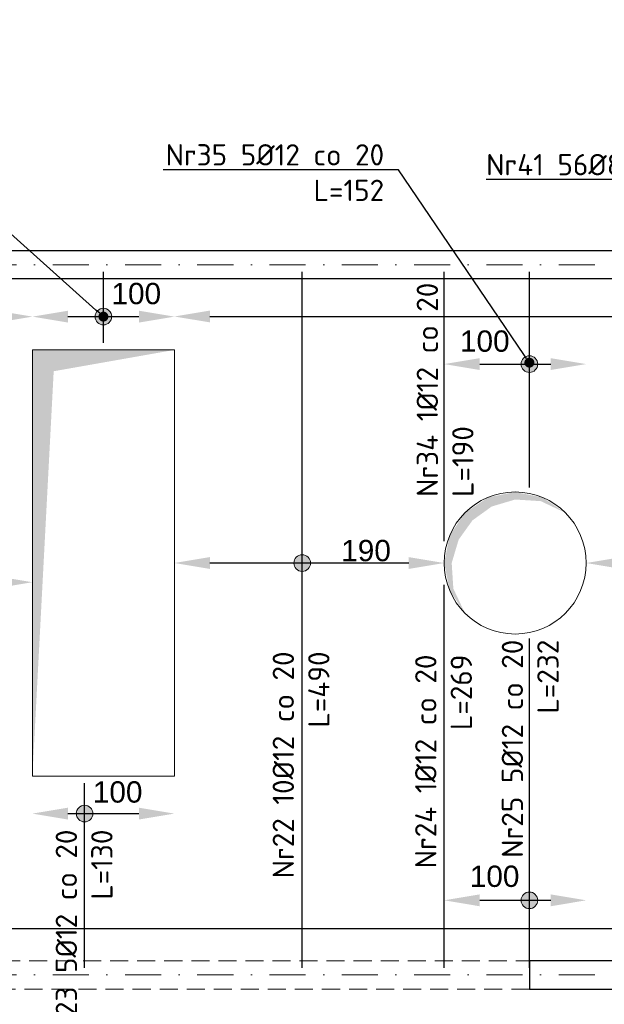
# Model space of a CAD drawing. Header units: millimetres. Extents: x -81893328 to 44149, y -26843406 to 95443303.
# Tile 29 of 100: x 28082 to 28494, y -4595 to -3902. Entities that reach past the tile are written whole.
import ezdxf
from ezdxf import colors
from ezdxf.entities.mleader import LeaderData, LeaderLine
from ezdxf.math import Vec2, Vec3

# ---------------------------------------------------------------- set-up
doc = ezdxf.new("R2010")
doc.units = ezdxf.units.MM
doc.linetypes.add('DASHDOTX2', pattern=[50.8, 25.4, -12.7, 0, -12.7])
doc.linetypes.add('DASHED', pattern=[19.05, 12.7, -6.35])
for name, color, linetype, lineweight in [('aRMZ - opisy', 7, 'Continuous', 5), ('aRMZ - osie', 2, 'DASHDOTX2', 5), ('aRMZ - wymiarowanie', 4, 'Continuous', 13), ('gruba', 92, 'Continuous', 30), ('kRMZ - nadproża monolityczne', 1, 'DASHED', 5), ('kRMZ - otwory', 251, 'Continuous', 5), ('kRMZ - ściany nośne', 5, 'Continuous', 30)]:
    doc.layers.add(name, color=color, linetype=linetype, lineweight=lineweight)
doc.styles.add('1-100 2', font='arial.ttf', dxfattribs={"height": 15})
doc.styles.add('1-100 RM', font='isocpeur.ttf', dxfattribs={"height": 20})
doc.dimstyles.new('1-100', dxfattribs={"dimtxt": 15, "dimasz": 2.5, "dimexe": 1.25, "dimexo": 0.625, "dimgap": 1, "dimtad": 1, "dimdec": 0, "dimtxsty": '1-100 2', "dimblk": 'ZNACZKI', "dimcen": 2, "dimdle": 5, "dimse1": 1, "dimse2": 1, "dimclrd": 7, "dimclrt": 7, "dimadec": 0, "dimazin": 0, "dimtfac": 1, "dimtdec": 0, "dimtix": 1, "dimtmove": 1, "dimatfit": 3, "dimldrblk": 'ZNACZKI', "dimfxl": 1, "dimarcsym": 0})
doc.dimstyles.new('wymiarowanie prętów 1-100', dxfattribs={"dimtxt": 15, "dimasz": 25, "dimexe": 1.25, "dimexo": 0.625, "dimgap": 1, "dimtad": 1, "dimdec": 0, "dimtxsty": '1-100 2', "dimcen": 2, "dimdle": 5, "dimse1": 1, "dimse2": 1, "dimclrd": 7, "dimclrt": 7, "dimadec": 0, "dimazin": 0, "dimtfac": 1, "dimtdec": 0, "dimtix": 1, "dimtmove": 1, "dimatfit": 3, "dimldrblk": 'ZNACZKI', "dimfxl": 1, "dimarcsym": 0})

# ---------------------------------------------------------------- blocks, each defined once
blk = doc.blocks.new('ZNACZKI')
for p, q in [((0, 2.131), (0, -2.131)), ((1.507, 1.507), (-1.507, -1.507)), ((-2.131, 0), (2.131, 0))]:
    blk.add_line(p, q)
blk = doc.blocks.new('*D919')
at = {"layer": 'aRMZ - wymiarowanie', "color": 7, "lineweight": -2, "ltscale": 2, "transparency": 16777216}
blk.add_line((27693.94, -3767.37), (28588.94, -3767.37), dxfattribs=at)
at = {"layer": 'Defpoints', "color": 0, "ltscale": 2, "transparency": 16777216}
for p in [(28591.44, -3767.37), (27691.44, -4049.24), (28591.44, -4049.24)]:
    blk.add_point(p, dxfattribs=at)
at = {"layer": 'aRMZ - wymiarowanie', "color": 7, "lineweight": -2, "ltscale": 2, "transparency": 16777216, "xscale": 2.5, "yscale": 2.5, "zscale": 2.5, "rotation": 180}
blk.add_blockref('ZNACZKI', (27691.44, -3767.37), dxfattribs=at)
at = {"layer": 'aRMZ - wymiarowanie', "color": 7, "lineweight": -2, "ltscale": 2, "transparency": 16777216, "xscale": 2.5, "yscale": 2.5, "zscale": 2.5}
blk.add_blockref('ZNACZKI', (28591.44, -3767.37), dxfattribs=at)
at = {"layer": 'aRMZ - wymiarowanie', "color": 7, "ltscale": 2, "transparency": 16777216, "insert": (28141.44, -3758.71), "char_height": 15, "attachment_point": 5, "style": '1-100 2'}
blk.add_mtext('900', dxfattribs=at)
blk = doc.blocks.new('*D900')
at = {"layer": 'aRMZ - wymiarowanie', "color": 7, "lineweight": -2, "ltscale": 2, "transparency": 16777216}
blk.add_line((27703.94, -4945.87), (28578.94, -4945.87), dxfattribs=at)
at = {"layer": 'Defpoints', "color": 0, "ltscale": 2, "transparency": 16777216}
for p in [(27701.44, -4564.24), (28581.44, -4564.24), (28581.44, -4945.87)]:
    blk.add_point(p, dxfattribs=at)
at = {"layer": 'aRMZ - wymiarowanie', "color": 7, "lineweight": -2, "ltscale": 2, "transparency": 16777216, "xscale": 2.5, "yscale": 2.5, "zscale": 2.5, "rotation": 180}
blk.add_blockref('ZNACZKI', (27701.44, -4945.87), dxfattribs=at)
at = {"layer": 'aRMZ - wymiarowanie', "color": 7, "lineweight": -2, "ltscale": 2, "transparency": 16777216, "xscale": 2.5, "yscale": 2.5, "zscale": 2.5}
blk.add_blockref('ZNACZKI', (28581.44, -4945.87), dxfattribs=at)
at = {"layer": 'aRMZ - wymiarowanie', "color": 7, "ltscale": 2, "transparency": 16777216, "insert": (28141.44, -4937.21), "char_height": 15, "attachment_point": 5, "style": '1-100 2'}
blk.add_mtext('880', dxfattribs=at)
blk = doc.blocks.new('*D906')
at = {"layer": 'aRMZ - wymiarowanie', "color": 7, "lineweight": -2, "ltscale": 2, "transparency": 16777216}
blk.add_line((27683.94, -4973.29), (29798.94, -4973.29), dxfattribs=at)
at = {"layer": 'Defpoints', "color": 0, "ltscale": 2, "transparency": 16777216}
for p in [(27681.44, -4584.24), (29801.44, -4584.24), (29801.44, -4973.29)]:
    blk.add_point(p, dxfattribs=at)
at = {"layer": 'aRMZ - wymiarowanie', "color": 7, "lineweight": -2, "ltscale": 2, "transparency": 16777216, "xscale": 2.5, "yscale": 2.5, "zscale": 2.5, "rotation": 180}
blk.add_blockref('ZNACZKI', (27681.44, -4973.29), dxfattribs=at)
at = {"layer": 'aRMZ - wymiarowanie', "color": 7, "lineweight": -2, "ltscale": 2, "transparency": 16777216, "xscale": 2.5, "yscale": 2.5, "zscale": 2.5}
blk.add_blockref('ZNACZKI', (29801.44, -4973.29), dxfattribs=at)
at = {"layer": 'aRMZ - wymiarowanie', "color": 7, "ltscale": 2, "transparency": 16777216, "insert": (28741.44, -4964.63), "char_height": 15, "attachment_point": 5, "style": '1-100 2'}
blk.add_mtext('2120', dxfattribs=at)
blk = doc.blocks.new('*D912')
at = {"layer": 'aRMZ - wymiarowanie', "color": 7, "lineweight": -2, "ltscale": 2, "transparency": 16777216}
blk.add_line((27703.94, -3742.42), (28578.94, -3742.42), dxfattribs=at)
at = {"layer": 'Defpoints', "color": 0, "ltscale": 2, "transparency": 16777216}
for p in [(28581.44, -3742.42), (27701.44, -4084.24), (28581.44, -4084.24)]:
    blk.add_point(p, dxfattribs=at)
at = {"layer": 'aRMZ - wymiarowanie', "color": 7, "lineweight": -2, "ltscale": 2, "transparency": 16777216, "xscale": 2.5, "yscale": 2.5, "zscale": 2.5, "rotation": 180}
blk.add_blockref('ZNACZKI', (27701.44, -3742.42), dxfattribs=at)
at = {"layer": 'aRMZ - wymiarowanie', "color": 7, "lineweight": -2, "ltscale": 2, "transparency": 16777216, "xscale": 2.5, "yscale": 2.5, "zscale": 2.5}
blk.add_blockref('ZNACZKI', (28581.44, -3742.42), dxfattribs=at)
at = {"layer": 'aRMZ - wymiarowanie', "color": 7, "ltscale": 2, "transparency": 16777216, "insert": (28141.44, -3733.76), "char_height": 15, "attachment_point": 5, "style": '1-100 2'}
blk.add_mtext('880', dxfattribs=at)
blk = doc.blocks.new('*D918')
at = {"layer": 'aRMZ - wymiarowanie', "color": 7, "lineweight": -2, "ltscale": 2, "transparency": 16777216}
blk.add_line((27683.94, -3714.81), (29798.94, -3714.81), dxfattribs=at)
at = {"layer": 'Defpoints', "color": 0, "ltscale": 2, "transparency": 16777216}
for p in [(29801.44, -3714.81), (27681.44, -4064.24), (29801.44, -4064.24)]:
    blk.add_point(p, dxfattribs=at)
at = {"layer": 'aRMZ - wymiarowanie', "color": 7, "lineweight": -2, "ltscale": 2, "transparency": 16777216, "xscale": 2.5, "yscale": 2.5, "zscale": 2.5, "rotation": 180}
blk.add_blockref('ZNACZKI', (27681.44, -3714.81), dxfattribs=at)
at = {"layer": 'aRMZ - wymiarowanie', "color": 7, "lineweight": -2, "ltscale": 2, "transparency": 16777216, "xscale": 2.5, "yscale": 2.5, "zscale": 2.5}
blk.add_blockref('ZNACZKI', (29801.44, -3714.81), dxfattribs=at)
at = {"layer": 'aRMZ - wymiarowanie', "color": 7, "ltscale": 2, "transparency": 16777216, "insert": (28741.44, -3706.16), "char_height": 15, "attachment_point": 5, "style": '1-100 2'}
blk.add_mtext('2120', dxfattribs=at)
blk = doc.blocks.new('*D927')
at = {"layer": 'aRMZ - wymiarowanie', "color": 7, "lineweight": -2, "ltscale": 2, "transparency": 16777216}
blk.add_line((27843.94, -4919.09), (28438.94, -4919.09), dxfattribs=at)
at = {"layer": 'Defpoints', "color": 0, "ltscale": 2, "transparency": 16777216}
for p in [(27841.44, -4584.24), (28441.44, -4584.24), (28441.44, -4919.09)]:
    blk.add_point(p, dxfattribs=at)
at = {"layer": 'aRMZ - wymiarowanie', "color": 7, "lineweight": -2, "ltscale": 2, "transparency": 16777216, "xscale": 2.5, "yscale": 2.5, "zscale": 2.5, "rotation": 180}
blk.add_blockref('ZNACZKI', (27841.44, -4919.09), dxfattribs=at)
at = {"layer": 'aRMZ - wymiarowanie', "color": 7, "lineweight": -2, "ltscale": 2, "transparency": 16777216, "xscale": 2.5, "yscale": 2.5, "zscale": 2.5}
blk.add_blockref('ZNACZKI', (28441.44, -4919.09), dxfattribs=at)
at = {"layer": 'aRMZ - wymiarowanie', "color": 7, "ltscale": 2, "transparency": 16777216, "insert": (28141.44, -4910.44), "char_height": 15, "attachment_point": 5, "style": '1-100 2'}
blk.add_mtext('600', dxfattribs=at)
blk = doc.blocks.new('*D928')
at = {"layer": 'aRMZ - wymiarowanie', "color": 7, "lineweight": -2, "ltscale": 2, "transparency": 16777216}
blk.add_line((28443.94, -4919.09), (28758.94, -4919.09), dxfattribs=at)
at = {"layer": 'Defpoints', "color": 0, "ltscale": 2, "transparency": 16777216}
for p in [(28441.44, -4584.24), (28761.44, -4584.24), (28761.44, -4919.09)]:
    blk.add_point(p, dxfattribs=at)
at = {"layer": 'aRMZ - wymiarowanie', "color": 7, "lineweight": -2, "ltscale": 2, "transparency": 16777216, "xscale": 2.5, "yscale": 2.5, "zscale": 2.5, "rotation": 180}
blk.add_blockref('ZNACZKI', (28441.44, -4919.09), dxfattribs=at)
at = {"layer": 'aRMZ - wymiarowanie', "color": 7, "lineweight": -2, "ltscale": 2, "transparency": 16777216, "xscale": 2.5, "yscale": 2.5, "zscale": 2.5}
blk.add_blockref('ZNACZKI', (28761.44, -4919.09), dxfattribs=at)
at = {"layer": 'aRMZ - wymiarowanie', "color": 7, "ltscale": 2, "transparency": 16777216, "insert": (28601.44, -4910.43), "char_height": 15, "attachment_point": 5, "style": '1-100 2'}
blk.add_mtext('320', dxfattribs=at)
blk = doc.blocks.new('*D973')
at = {"layer": 'aRMZ - wymiarowanie', "color": 7, "lineweight": -2, "ltscale": 2, "transparency": 16777216}
blk.add_line((28356.44, -4284.24), (28216.44, -4284.24), dxfattribs=at)
at = {"layer": 'aRMZ - wymiarowanie', "color": 7, "ltscale": 2, "transparency": 16777216}
for points in [[(28216.44, -4280.08), (28216.44, -4288.41), (28191.44, -4284.24)], [(28356.44, -4280.08), (28356.44, -4288.41), (28381.44, -4284.24)]]:
    blk.add_solid(points, dxfattribs=at)
at = {"layer": 'Defpoints', "color": 0, "ltscale": 2, "transparency": 16777216}
for p in [(28191.44, -4284.24), (28191.44, -4284.24), (28381.44, -4284.24)]:
    blk.add_point(p, dxfattribs=at)
at = {"layer": 'aRMZ - wymiarowanie', "color": 7, "ltscale": 2, "transparency": 16777216, "insert": (28326.41, -4275.58), "char_height": 15, "attachment_point": 5, "style": '1-100 2'}
blk.add_mtext('190', dxfattribs=at)
blk = doc.blocks.new('*D978')
at = {"layer": 'aRMZ - wymiarowanie', "color": 7, "lineweight": -2, "ltscale": 2, "transparency": 16777216}
blk.add_line((27726.44, -4541.64), (29756.44, -4541.64), dxfattribs=at)
at = {"layer": 'aRMZ - wymiarowanie', "color": 7, "ltscale": 2, "transparency": 16777216}
for points in [[(27726.44, -4537.48), (27726.44, -4545.81), (27701.44, -4541.64)], [(29756.44, -4537.48), (29756.44, -4545.81), (29781.44, -4541.64)]]:
    blk.add_solid(points, dxfattribs=at)
at = {"layer": 'Defpoints', "color": 0, "ltscale": 2, "transparency": 16777216}
for p in [(29781.44, -4541.64), (27701.44, -4551.73), (29781.44, -4557.42)]:
    blk.add_point(p, dxfattribs=at)
at = {"layer": 'aRMZ - wymiarowanie', "color": 7, "ltscale": 2, "transparency": 16777216, "insert": (28643.36, -4532.98), "char_height": 15, "attachment_point": 5, "style": '1-100 2'}
blk.add_mtext('2080', dxfattribs=at)
blk = doc.blocks.new('_Dot')
at = {"color": 0, "linetype": 'ByBlock', "lineweight": -2}
blk.add_line((-0.5, 0), (-1, 0), dxfattribs=at)
at = {"color": 0, "linetype": 'ByBlock', "const_width": 0.5}
blk.add_lwpolyline([(-0.25, 0, 1), (0.25, 0, 1)], format="xyb", close=True, dxfattribs=at)
blk = doc.blocks.new('*D979')
at = {"layer": 'aRMZ - wymiarowanie', "color": 7, "lineweight": -2, "ltscale": 2, "transparency": 16777216}
blk.add_line((28216.44, -4110.69), (29295.19, -4110.69), dxfattribs=at)
at = {"layer": 'aRMZ - wymiarowanie', "color": 7, "ltscale": 2, "transparency": 16777216}
for points in [[(28216.44, -4106.52), (28216.44, -4114.85), (28191.44, -4110.69)], [(29295.19, -4106.52), (29295.19, -4114.85), (29320.19, -4110.69)]]:
    blk.add_solid(points, dxfattribs=at)
at = {"layer": 'Defpoints', "color": 0, "ltscale": 2, "transparency": 16777216}
for p in [(29320.19, -4106.75), (29320.19, -4110.69), (28191.44, -4134.24)]:
    blk.add_point(p, dxfattribs=at)
at = {"layer": 'aRMZ - wymiarowanie', "color": 7, "ltscale": 2, "transparency": 16777216, "insert": (28836.22, -4102.03), "char_height": 15, "attachment_point": 5, "style": '1-100 2'}
blk.add_mtext('1129', dxfattribs=at)
blk = doc.blocks.new('*D980')
at = {"layer": 'aRMZ - wymiarowanie', "color": 7, "lineweight": -2, "ltscale": 2, "transparency": 16777216}
blk.add_line((28406.44, -4521.72), (28456.44, -4521.72), dxfattribs=at)
at = {"layer": 'aRMZ - wymiarowanie', "color": 7, "ltscale": 2, "transparency": 16777216}
for points in [[(28406.44, -4517.55), (28406.44, -4525.89), (28381.44, -4521.72)], [(28456.44, -4517.55), (28456.44, -4525.89), (28481.44, -4521.72)]]:
    blk.add_solid(points, dxfattribs=at)
at = {"layer": 'Defpoints', "color": 0, "ltscale": 2, "transparency": 16777216}
for p in [(28481.44, -4284.24), (28381.44, -4399.17), (28481.44, -4521.72)]:
    blk.add_point(p, dxfattribs=at)
at = {"layer": 'aRMZ - wymiarowanie', "color": 7, "ltscale": 2, "transparency": 16777216, "insert": (28416.96, -4504.89), "char_height": 15, "attachment_point": 5, "style": '1-100 2'}
blk.add_mtext('100', dxfattribs=at)
blk = doc.blocks.new('*D981')
at = {"layer": 'aRMZ - wymiarowanie', "color": 7, "lineweight": -2, "ltscale": 2, "transparency": 16777216}
blk.add_line((28406.44, -4144.21), (28456.44, -4144.21), dxfattribs=at)
at = {"layer": 'aRMZ - wymiarowanie', "color": 7, "ltscale": 2, "transparency": 16777216}
for points in [[(28406.44, -4140.04), (28406.44, -4148.38), (28381.44, -4144.21)], [(28456.44, -4140.04), (28456.44, -4148.38), (28481.44, -4144.21)]]:
    blk.add_solid(points, dxfattribs=at)
at = {"layer": 'Defpoints', "color": 0, "ltscale": 2, "transparency": 16777216}
for p in [(28481.44, -4144.21), (28381.44, -4284.24), (28481.44, -4284.24)]:
    blk.add_point(p, dxfattribs=at)
at = {"layer": 'aRMZ - wymiarowanie', "color": 7, "ltscale": 2, "transparency": 16777216, "insert": (28410.03, -4128.13), "char_height": 15, "attachment_point": 5, "style": '1-100 2'}
blk.add_mtext('100', dxfattribs=at)
blk = doc.blocks.new('*D982')
at = {"layer": 'aRMZ - wymiarowanie', "color": 7, "lineweight": -2, "ltscale": 2, "transparency": 16777216}
blk.add_line((28506.44, -4284.24), (28676.44, -4284.24), dxfattribs=at)
at = {"layer": 'aRMZ - wymiarowanie', "color": 7, "ltscale": 2, "transparency": 16777216}
for points in [[(28506.44, -4280.08), (28506.44, -4288.41), (28481.44, -4284.24)], [(28676.44, -4280.08), (28676.44, -4288.41), (28701.44, -4284.24)]]:
    blk.add_solid(points, dxfattribs=at)
at = {"layer": 'Defpoints', "color": 0, "ltscale": 2, "transparency": 16777216}
for p in [(28481.44, -4284.24), (28701.44, -4284.24), (28701.44, -4284.24)]:
    blk.add_point(p, dxfattribs=at)
at = {"layer": 'aRMZ - wymiarowanie', "color": 7, "ltscale": 2, "transparency": 16777216, "insert": (28638.48, -4275.58), "char_height": 15, "attachment_point": 5, "style": '1-100 2'}
blk.add_mtext('220', dxfattribs=at)
blk = doc.blocks.new('*D983')
at = {"layer": 'aRMZ - wymiarowanie', "color": 7, "lineweight": -2, "ltscale": 2, "transparency": 16777216}
blk.add_line((27926.44, -4297.78), (28066.44, -4297.78), dxfattribs=at)
at = {"layer": 'aRMZ - wymiarowanie', "color": 7, "ltscale": 2, "transparency": 16777216}
for points in [[(27926.44, -4293.61), (27926.44, -4301.95), (27901.44, -4297.78)], [(28066.44, -4293.61), (28066.44, -4301.95), (28091.44, -4297.78)]]:
    blk.add_solid(points, dxfattribs=at)
at = {"layer": 'Defpoints', "color": 0, "ltscale": 2, "transparency": 16777216}
for p in [(27901.44, -4284.24), (28091.44, -4284.24), (28091.44, -4297.78)]:
    blk.add_point(p, dxfattribs=at)
at = {"layer": 'aRMZ - wymiarowanie', "color": 7, "ltscale": 2, "transparency": 16777216, "insert": (27962.35, -4289.12), "char_height": 15, "attachment_point": 5, "style": '1-100 2'}
blk.add_mtext('190', dxfattribs=at)
blk = doc.blocks.new('*D986')
at = {"layer": 'aRMZ - wymiarowanie', "color": 7, "lineweight": -2, "ltscale": 2, "transparency": 16777216}
blk.add_line((28066.44, -4110.8), (27726.44, -4110.8), dxfattribs=at)
at = {"layer": 'aRMZ - wymiarowanie', "color": 7, "ltscale": 2, "transparency": 16777216}
for points in [[(27726.44, -4106.63), (27726.44, -4114.96), (27701.44, -4110.8)], [(28066.44, -4106.63), (28066.44, -4114.96), (28091.44, -4110.8)]]:
    blk.add_solid(points, dxfattribs=at)
at = {"layer": 'Defpoints', "color": 0, "ltscale": 2, "transparency": 16777216}
for p in [(27701.44, -4110.8), (27701.44, -4134.24), (28091.44, -4134.24)]:
    blk.add_point(p, dxfattribs=at)
at = {"layer": 'aRMZ - wymiarowanie', "color": 7, "ltscale": 2, "transparency": 16777216, "insert": (27977.3, -4102.13), "char_height": 15, "attachment_point": 5, "style": '1-100 2'}
blk.add_mtext('390', dxfattribs=at)
blk = doc.blocks.new('*D987')
at = {"layer": 'aRMZ - wymiarowanie', "color": 7, "lineweight": -2, "ltscale": 2, "transparency": 16777216}
blk.add_line((28116.44, -4110.8), (28166.44, -4110.8), dxfattribs=at)
at = {"layer": 'aRMZ - wymiarowanie', "color": 7, "ltscale": 2, "transparency": 16777216}
for points in [[(28116.44, -4106.63), (28116.44, -4114.96), (28091.44, -4110.8)], [(28166.44, -4106.63), (28166.44, -4114.96), (28191.44, -4110.8)]]:
    blk.add_solid(points, dxfattribs=at)
at = {"layer": 'Defpoints', "color": 0, "ltscale": 2, "transparency": 16777216}
for p in [(28191.44, -4110.8), (28091.44, -4134.24), (28191.44, -4134.24)]:
    blk.add_point(p, dxfattribs=at)
at = {"layer": 'aRMZ - wymiarowanie', "color": 7, "ltscale": 2, "transparency": 16777216, "insert": (28164.6, -4094.64), "char_height": 15, "attachment_point": 5, "style": '1-100 2'}
blk.add_mtext('100', dxfattribs=at)
blk = doc.blocks.new('*D992')
at = {"layer": 'aRMZ - wymiarowanie', "color": 7, "lineweight": -2, "ltscale": 2, "transparency": 16777216}
blk.add_line((28116.44, -4460.67), (28166.44, -4460.67), dxfattribs=at)
at = {"layer": 'aRMZ - wymiarowanie', "color": 7, "ltscale": 2, "transparency": 16777216}
for points in [[(28116.44, -4456.51), (28116.44, -4464.84), (28091.44, -4460.67)], [(28166.44, -4456.51), (28166.44, -4464.84), (28191.44, -4460.67)]]:
    blk.add_solid(points, dxfattribs=at)
at = {"layer": 'Defpoints', "color": 0, "ltscale": 2, "transparency": 16777216}
for p in [(28091.44, -4434.24), (28191.44, -4434.24), (28191.44, -4460.67)]:
    blk.add_point(p, dxfattribs=at)
at = {"layer": 'aRMZ - wymiarowanie', "color": 7, "ltscale": 2, "transparency": 16777216, "insert": (28151.48, -4445.53), "char_height": 15, "attachment_point": 5, "style": '1-100 2'}
blk.add_mtext('100', dxfattribs=at)

msp = doc.modelspace()

# ---------------------------------------------------------------- hatches: boundary and pattern name
at = {"layer": 'aRMZ - opisy'}
h = msp.add_hatch(color=256, dxfattribs=at)
h.dxf.hatch_style = 1
edge = h.paths.add_edge_path()
edge.add_arc((28141.439, -4110.7963), 5.8621, 0, 360)
h = msp.add_hatch(color=256, dxfattribs=at)
h.dxf.hatch_style = 1
edge = h.paths.add_edge_path()
edge.add_arc((28441.439, -4144.2085), 5.8621, 0, 360)
h = msp.add_hatch(color=256, dxfattribs=at)
h.dxf.hatch_style = 1
edge = h.paths.add_edge_path()
edge.add_arc((28281.439, -4284.2425), 5.8621, 0, 360)
h = msp.add_hatch(color=256, dxfattribs=at)
h.dxf.hatch_style = 1
edge = h.paths.add_edge_path()
edge.add_arc((28128.2097, -4460.6727), 5.8621, 0, 360)
h = msp.add_hatch(color=256, dxfattribs=at)
h.dxf.hatch_style = 1
edge = h.paths.add_edge_path()
edge.add_arc((28441.439, -4521.7207), 5.8621, 0, 360)
at = {"layer": 'kRMZ - otwory'}
for points in [[(28091.439, -4434.2425), (28106.439, -4149.2425), (28191.439, -4134.2425), (28091.439, -4134.2425)], [(28091.439, -4434.2425), (28106.439, -4149.2425), (28191.439, -4134.2425), (28091.439, -4134.2425)], [(28466.7943, -4248.8872), (28450.5731, -4238.0486), (28431.439, -4234.2425), (28412.3048, -4238.0486), (28396.0836, -4248.8872), (28385.245, -4265.1084), (28381.439, -4284.2425), (28385.245, -4303.3767), (28396.0836, -4319.5979), (28387.8966, -4302.2784), (28386.7423, -4284.2425), (28391.6466, -4267.76), (28401.3869, -4254.1905), (28414.9564, -4244.4502), (28431.439, -4239.5458), (28449.4748, -4240.7002)], [(28466.7943, -4248.8872), (28450.5731, -4238.0486), (28431.439, -4234.2425), (28412.3048, -4238.0486), (28396.0836, -4248.8872), (28385.245, -4265.1084), (28381.439, -4284.2425), (28385.245, -4303.3767), (28396.0836, -4319.5979), (28387.8966, -4302.2784), (28386.7423, -4284.2425), (28391.6466, -4267.76), (28401.3869, -4254.1905), (28414.9564, -4244.4502), (28431.439, -4239.5458), (28449.4748, -4240.7002)]]:
    msp.add_hatch(color=256, dxfattribs=at).paths.add_polyline_path(points)

# ---------------------------------------------------------------- linework, layer by layer
at = {"layer": 'aRMZ - opisy'}
for centre in [(28141.439, -4110.7963), (28441.439, -4144.2085), (28281.439, -4284.2425), (28128.2097, -4460.6727), (28441.439, -4521.7207)]:
    msp.add_circle(centre, 5.8621, dxfattribs=at)
at = {"layer": 'aRMZ - osie'}
for p, q in [((27138.6771, -4074.2425), (30536.7437, -4074.2425)), ((27138.6771, -4574.2425), (30536.7437, -4574.2425))]:
    msp.add_line(p, q, dxfattribs=at)
at = {"layer": 'gruba'}
for p, q in [((28141.439, -4129.1425), (28141.439, -4079.3425)), ((28281.439, -4569.1425), (28281.439, -4079.3425)), ((28381.439, -4268.828), (28381.439, -4079.3425)), ((28441.439, -4231.0827), (28441.439, -4079.3425)), ((28381.439, -4569.1425), (28381.439, -4299.6571)), ((28441.439, -4569.1425), (28441.439, -4337.4024)), ((28128.2097, -4569.1425), (28128.2097, -4439.3425))]:
    msp.add_line(p, q, dxfattribs=at)
at = {"layer": 'kRMZ - nadproża monolityczne'}
for points in [[(27841.439, -4564.2425), (28441.439, -4564.2425)], [(28441.439, -4584.2425), (27841.439, -4584.2425)]]:
    msp.add_lwpolyline(points, dxfattribs=at)
at = {"layer": 'kRMZ - otwory'}
msp.add_lwpolyline([(28091.439, -4134.2425), (28191.439, -4134.2425), (28191.439, -4434.2425), (28091.439, -4434.2425)], close=True, dxfattribs=at)
msp.add_lwpolyline([(28091.439, -4134.2425), (28191.439, -4134.2425), (28191.439, -4434.2425), (28091.439, -4434.2425)], close=True, dxfattribs=at)
msp.add_circle((28431.439, -4284.2425), 50, dxfattribs=at)
msp.add_circle((28431.439, -4284.2425), 50, dxfattribs=at)
at = {"layer": 'kRMZ - ściany nośne'}
for p, q in [((27681.439, -4064.2425), (29801.439, -4064.2425)), ((28581.439, -4084.2425), (27701.439, -4084.2425)), ((28581.439, -4564.2425), (28441.439, -4564.2425)), ((28441.439, -4564.2425), (28441.439, -4584.2425)), ((28441.439, -4584.2425), (28761.439, -4584.2425))]:
    msp.add_line(p, q, dxfattribs=at)

# ---------------------------------------------------------------- texts
at = {"layer": 'aRMZ - opisy', "insert": (28362.0856, -3994.4689), "char_height": 15, "width": 243.220831, "attachment_point": 3, "rotation": 90, "style": '1-100 RM'}
msp.add_mtext('\\pxql;Nr34 1%%C12 co 20\\PL=190', dxfattribs=at)
at = {"layer": 'aRMZ - opisy', "char_height": 15, "attachment_point": 3, "rotation": 90, "style": '1-100 RM'}
for s, insert in [('\\pxqr;Nr25 5%%C12 co 20\\PL=232', (28421.9999, -4338.2042)), ('\\pxqr;Nr22 10%%C12 co 20\\PL=490', (28260.6653, -4346.4896)), ('\\pxqr;Nr24 1%%C12 co 20\\PL=269', (28360.9885, -4348.6858)), ('\\pxqr;Nr23 5%%C12 co 20\\PL=130', (28107.8522, -4471.9051))]:
    msp.add_mtext(s, dxfattribs=dict(at, insert=insert))

# ---------------------------------------------------------------- dimensions: what is measured, and where the dimension line sits
at = {"layer": 'aRMZ - wymiarowanie', "color": 1, "ltscale": 2}
for base, p1, p2, picture, middle in [((29801.439, -3714.8139), (27681.439, -4064.2425), (29801.439, -4064.2425), '*D918', (28741.439, -3706.1553)), ((28581.439, -3742.4215), (27701.439, -4084.2425), (28581.439, -4084.2425), '*D912', (28141.439, -3733.7629)), ((28591.439, -3767.3695), (27691.439, -4049.2425), (28591.439, -4049.2425), '*D919', (28141.439, -3758.7109)), ((28581.439, -4945.8723), (27701.439, -4564.2425), (28581.439, -4564.2425), '*D900', (28141.439, -4937.2137)), ((29801.439, -4973.2869), (27681.439, -4584.2425), (29801.439, -4584.2425), '*D906', (28741.439, -4964.6283)), ((28441.439, -4919.0945), (27841.439, -4584.2425), (28441.439, -4584.2425), '*D927', (28141.439, -4910.4359)), ((28761.439, -4919.0945), (28441.439, -4584.2425), (28761.439, -4584.2425), '*D928', (28601.439, -4910.4307))]:
    dim = msp.add_linear_dim(base=base, p1=p1, p2=p2, dimstyle='1-100', dxfattribs=at)
    dim.commit()
    dim.dimension.update_dxf_attribs({"geometry": picture, "text_midpoint": middle})
at = {"layer": 'aRMZ - wymiarowanie', "ltscale": 2}
for base, p1, p2, picture, middle in [((28191.439, -4110.7963), (28091.439, -4134.2425), (28191.439, -4134.2425), '*D987', (28164.6014, -4103.3012)), ((27701.439, -4110.7963), (28091.439, -4134.2425), (27701.439, -4134.2425), '*D986', (27977.3007, -4110.7963)), ((29320.189, -4110.6869), (28191.439, -4134.2425), (29320.189, -4106.7488), '*D979', (28836.2169, -4110.6869)), ((28481.439, -4144.2085), (28381.439, -4284.2425), (28481.439, -4284.2425), '*D981', (28410.0285, -4136.7852)), ((28191.439, -4284.2425), (28381.439, -4284.2425), (28191.439, -4284.2425), '*D973', (28326.4139, -4284.2425)), ((28701.439, -4284.2425), (28481.439, -4284.2425), (28701.439, -4284.2425), '*D982', (28638.4767, -4284.2425)), ((28091.439, -4297.7806), (27901.439, -4284.2425), (28091.439, -4284.2425), '*D983', (27962.3505, -4297.7806)), ((28481.439, -4521.7207), (28381.439, -4399.1666), (28481.439, -4284.2425), '*D980', (28416.962, -4513.546)), ((28191.439, -4460.6727), (28091.439, -4434.2425), (28191.439, -4434.2425), '*D992', (28151.4831, -4454.1853)), ((29781.439, -4541.6425), (27701.439, -4551.7273), (29781.439, -4557.4226), '*D978', (28643.3616, -4541.6425))]:
    dim = msp.add_linear_dim(base=base, p1=p1, p2=p2, dimstyle='wymiarowanie prętów 1-100', dxfattribs=at)
    dim.commit()
    dim.dimension.update_dxf_attribs({"geometry": picture, "text_midpoint": middle, "dimtype": 160})

# ---------------------------------------------------------------- leaders
at = {"layer": 'aRMZ - opisy'}
ml = msp.add_multileader_mtext('Standard', dxfattribs=at)
ml.set_content('Nr16 5%%C12 co 20\\PL=147', color=256, style='1-100 RM')
ml.set_leader_properties()
ml.set_arrow_properties(name='DOT')
ml.build(insert=Vec2(0, 0))
ml.multileader.update_dxf_attribs({"text_left_attachment_type": 6, "text_right_attachment_type": 6, "arrow_head_size": 7})
ctx = ml.context
ctx.base_point, ctx.char_height, ctx.arrow_head_size, ctx.plane_origin = Vec3(27843.464, -3985.2488), 15, 7, Vec3(28365.393, -4141.475)
ctx.left_attachment, ctx.right_attachment, ctx.text_align_type = 6, 6, 2
notes = []
notes.append((ctx, [(1, (1, 1, 0), (28000.964, -3985.2488), (-1, 0), 8, [(0, [(28141.439, -4110.7963)], 0, [])])]))
ctx.mtext.insert, ctx.mtext.alignment, ctx.mtext.flow_direction = Vec3(27990.964, -3967.2488), 3, 5
ml = msp.add_multileader_mtext('Standard', dxfattribs=at)
ml.set_content('Nr35 5%%C12 co 20\\PL=152', color=256, style='1-100 RM')
ml.set_leader_properties()
ml.set_arrow_properties(name='DOT')
ml.build(insert=Vec2(0, 0))
ml.multileader.update_dxf_attribs({"text_left_attachment_type": 6, "text_right_attachment_type": 6, "arrow_head_size": 7})
ctx = ml.context
ctx.base_point, ctx.char_height, ctx.arrow_head_size, ctx.plane_origin = Vec3(28188.6642, -4007.3873), 15, 7, Vec3(28835.9719, -4032.937)
ctx.left_attachment, ctx.right_attachment, ctx.text_align_type = 6, 6, 2
notes.append((ctx, [(1, (1, 1, 0), (28349.1642, -4007.3873), (-1, 0), 8, [(0, [(28441.439, -4143.2085)], 0, [])])]))
ctx.mtext.insert, ctx.mtext.alignment, ctx.mtext.flow_direction = Vec3(28339.1642, -3989.3873), 3, 5
ml = msp.add_multileader_mtext('Standard', dxfattribs=at)
ml.set_content('Nr41 56%%C8 co 20\\PL=126', color=256, style='1-100 RM')
ml.set_leader_properties()
ml.set_arrow_properties(name='DOT')
ml.build(insert=Vec2(0, 0))
ml.multileader.update_dxf_attribs({"text_left_attachment_type": 6, "text_right_attachment_type": 6, "arrow_head_size": 7})
ctx = ml.context
ctx.base_point, ctx.char_height, ctx.arrow_head_size, ctx.plane_origin = Vec3(28414.6382, -4014.3129), 15, 7, Vec3(29025.4762, -4113.3166)
ctx.left_attachment, ctx.right_attachment, ctx.text_align_type = 6, 6, 2
notes.append((ctx, [(1, (1, 1, 0), (28576.6382, -4014.3129), (-1, 0), 8, [(0, [(28662.3791, -4110.6869)], 0, [])])]))
ctx.mtext.insert, ctx.mtext.alignment, ctx.mtext.flow_direction = Vec3(28566.6382, -3996.3129), 3, 5
for ctx, leaders in notes:
    for number, flags, end, landing, length, lines in leaders:
        leader = LeaderData()
        leader.index, (leader.has_last_leader_line, leader.has_dogleg_vector, leader.attachment_direction) = number, flags
        leader.last_leader_point, leader.dogleg_vector, leader.dogleg_length = Vec3(end), Vec3(landing), length
        for number, points, colour, breaks in lines:
            line = LeaderLine()
            line.index, line.vertices, line.color, line.breaks = number, Vec3.list(points), colors.encode_raw_color(colour), breaks
            leader.lines.append(line)
        ctx.leaders.append(leader)

doc.saveas('drawing.dxf')
